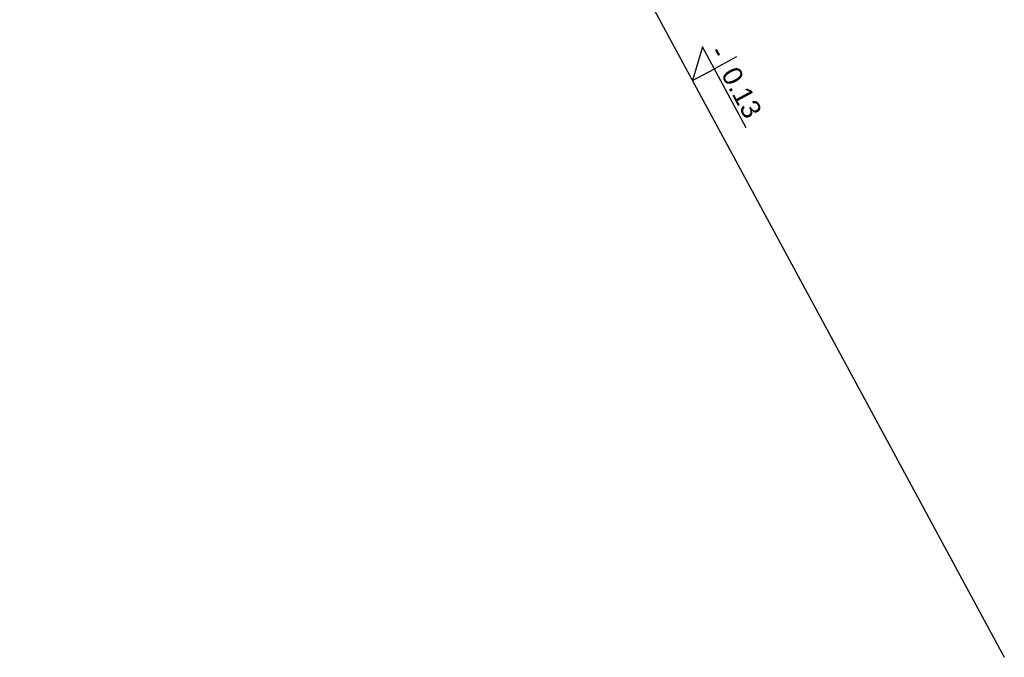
# Model space of a CAD drawing. Header units: millimetres. Extents: x -667476 to -405070, y -32043 to 330643.
# Tile 1 of 55: x -523846 to -516243, y 20991 to 25916. Entities that reach past the tile are written whole.
import ezdxf

# ---------------------------------------------------------------- set-up
doc = ezdxf.new("R2010")
doc.units = ezdxf.units.MM
doc.header["$LTSCALE"] = 10
for name, color, linetype in [('01 - grunt', 3, 'Continuous'), ('05 - tekst 01', 1, 'Continuous'), ('05 - wymiary', 3, 'Continuous'), ('05-grafika', 251, 'Continuous'), ('05-tekst', 1, 'Continuous')]:
    doc.layers.add(name, color=color, linetype=linetype)
doc.styles.add('1-50', font='arial.ttf', dxfattribs={"height": 100})

# ---------------------------------------------------------------- blocks, each defined once
blk = doc.blocks.new('kota1')
at = {"layer": '05-grafika'}
for points in [[(0, 257), (0, 128.5)], [(345, 128.5), (-128.5, 128.5), (0, 0)], [(0, 0), (0, 128.5)]]:
    blk.add_lwpolyline(points, dxfattribs=at)
at = {"layer": '05-tekst', "style": '1-50', "flags": 12}
for tag, p in [('PLUS/MIUNUS', (-128.5, 143.8)), ('WYSOKOSC', (0, 143.8))]:
    blk.add_attdef(tag, p, '', height=100, dxfattribs=at)

msp = doc.modelspace()

# ---------------------------------------------------------------- linework, layer by layer
at = {"layer": '01 - grunt'}
msp.add_line((-523845.6, 35057.8), (-516243.2, 20990.8), dxfattribs=at)

# ---------------------------------------------------------------- block references
at = {"layer": '05 - wymiary'}
ref = msp.add_blockref('kota1', (-518650.8, 25445.8), dxfattribs=dict(at, xscale=1.5, yscale=1.5, zscale=1.5, rotation=298.388907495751))
ref.add_attrib('PLUS/MIUNUS', ' -', (-518552.7, 25717.9), dxfattribs={"layer": '05 - tekst 01', "height": 150, "rotation": 298.38891, "style": '1-50'})
ref.add_attrib('WYSOKOSC', ' 0.13', (-518461, 25548.3), dxfattribs={"layer": '05 - tekst 01', "height": 150, "rotation": 298.38891, "style": '1-50'})

doc.saveas('drawing.dxf')
